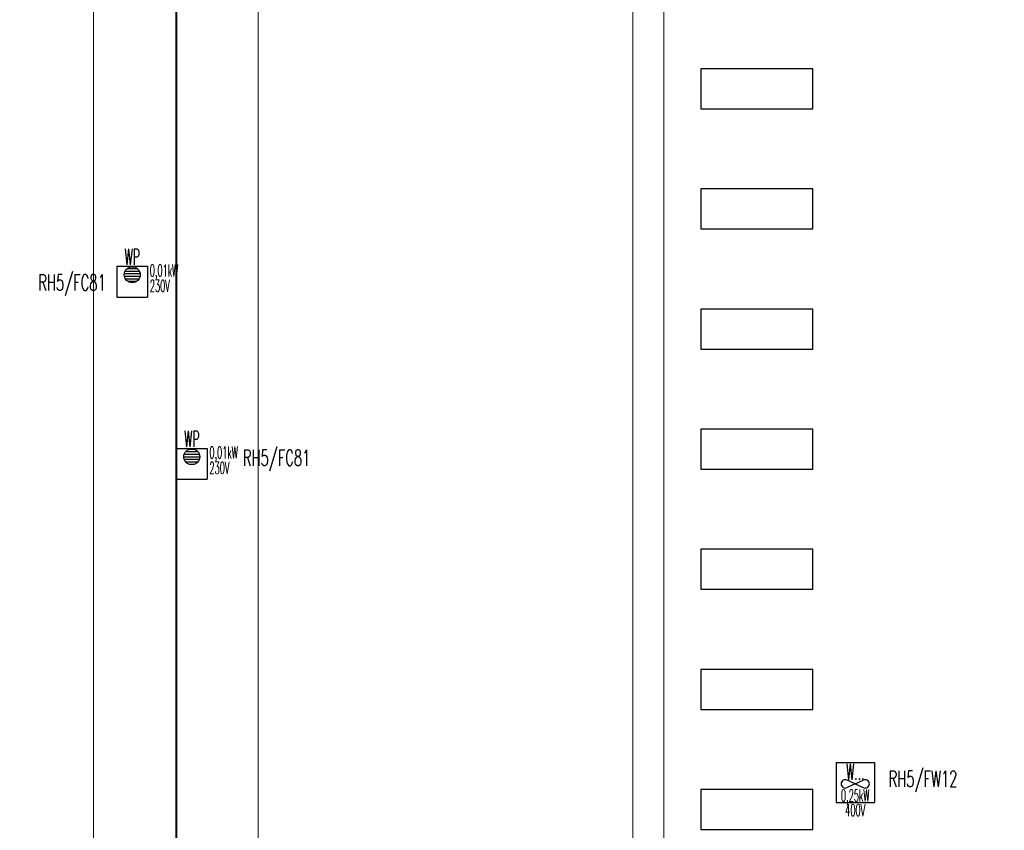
# Model space of a CAD drawing. Header units: millimetres. Extents: x -7955266 to 72030, y -46136 to 9299934.
# Tile 107 of 203: x -5105327 to -5080729, y 6476407 to 6496655. Entities that reach past the tile are written whole.
import ezdxf
from ezdxf.enums import TextEntityAlignment as Align

# ---------------------------------------------------------------- set-up
doc = ezdxf.new("R2010")
doc.units = ezdxf.units.MM
doc.header["$LTSCALE"] = 10
for name, color, linetype, lineweight in [('!XREF', 8, 'Continuous', 5), ('BMS_urzadzenia_nr_obw_magistrala', 140, 'Continuous', 13), ('BMS_urzadzenia_WE_WY', 30, 'Continuous', 20), ('IE_ATRYBUTY_ BLOCK_1', 7, 'Continuous', 25), ('IE_ATRYBUTY_ BLOCK_2', 7, 'Continuous', 18), ('IE_urzadzenia', 30, 'Continuous', 25), ('IE_urzadzenia_nr_obw', 94, 'Continuous', 20), ('IE_zwody', 140, 'Continuous', 40), ('QS Wavin', 94, 'Continuous', 30), ('XREF_E_PRZ24002_rzut dachu$0$0-DACH-ISTN', 8, 'Continuous', 5), ('XREF_E_PRZ24002_rzut dachu$0$DO-HALA-WYMIAR', 8, 'Continuous', 5)]:
    doc.layers.add(name, color=color, linetype=linetype, lineweight=lineweight)
doc.styles.add('ROMANS', font='romans.shx', dxfattribs={"width": 0.8})
doc.styles.add('XREF_E_PRZ24002_rzut dachu$0$CP_ATTR', font='ROMANS.SHX')
doc.styles.add('XREF_E_PRZ24002_rzut dachu$0$ROMANS', font='romans.shx', dxfattribs={"width": 0.8})
doc.dimstyles.new('XREF_E_PRZ24002_rzut dachu$0$STANDARD', dxfattribs={"dimscale": 1.4, "dimtxt": 21, "dimasz": 0.5, "dimexe": 0.2, "dimexo": 0.1, "dimgap": 6, "dimtad": 1, "dimdec": 1, "dimrnd": 0.5, "dimzin": 12, "dimdsep": 46, "dimtxsty": 'XREF_E_PRZ24002_rzut dachu$0$ROMANS', "dimblk1": 'XREF_E_PRZ24002_rzut dachu$0$Q', "dimblk2": 'XREF_E_PRZ24002_rzut dachu$0$Q', "dimsah": 1, "dimcen": 0.5, "dimse1": 1, "dimse2": 1, "dimclrd": 8, "dimclre": 8, "dimclrt": 7, "dimadec": 0, "dimazin": 0, "dimtfac": 1, "dimtdec": 1, "dimtix": 1, "dimtmove": 2, "dimatfit": 3, "dimldrblk": 'XREF_E_PRZ24002_rzut dachu$0$Q', "dimfxl": 1, "dimtolj": 1, "dimtzin": 12, "dimarcsym": 0})

# ---------------------------------------------------------------- blocks, each defined once
blk = doc.blocks.new('XREF_E_PRZ24002_rzut dachu$0$Q')
for p, q in [((10.60660171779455, 10.60660171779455), (-10.60660171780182, -10.60660171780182)), ((0, 19.99999999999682), (0, -20.00000000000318))]:
    blk.add_line(p, q)
blk = doc.blocks.new('*D268')
at = {"layer": 'XREF_E_PRZ24002_rzut dachu$0$DO-HALA-WYMIAR', "color": 8, "lineweight": -2, "transparency": 16777216}
blk.add_line((-268247.3739348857, 250493.3302932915), (-268247.3739348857, 259039.3301437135), dxfattribs=at)
at = {"layer": 'XREF_E_PRZ24002_rzut dachu$0$DO-HALA-WYMIAR', "color": 8, "linetype": 'ByBlock', "lineweight": -2, "transparency": 16777216}
for p, rotation in [((-268247.3739348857, 259040.3301437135), 90), ((-268247.3739348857, 250492.3302932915), 270)]:
    blk.add_blockref('XREF_E_PRZ24002_rzut dachu$0$Q', p, dxfattribs=dict(at, rotation=rotation))
at = {"layer": 'XREF_E_PRZ24002_rzut dachu$0$DO-HALA-WYMIAR', "color": 7, "transparency": 16777216, "insert": (-268280.3739348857, 254766.3302185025), "char_height": 42, "attachment_point": 5, "rotation": 90, "style": 'XREF_E_PRZ24002_rzut dachu$0$ROMANS'}
blk.add_mtext('\\A1;8548', dxfattribs=at)
blk = doc.blocks.new('*D298')
at = {"layer": 'XREF_E_PRZ24002_rzut dachu$0$DO-HALA-WYMIAR', "color": 8, "lineweight": -2, "transparency": 16777216}
blk.add_line((-268658.6133201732, 250444.3302932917), (-268658.6133201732, 266387.3303795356), dxfattribs=at)
at = {"layer": 'XREF_E_PRZ24002_rzut dachu$0$DO-HALA-WYMIAR', "color": 8, "linetype": 'ByBlock', "lineweight": -2, "transparency": 16777216}
for p, rotation in [((-268658.6133201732, 266388.3303795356), 90), ((-268658.6133201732, 250443.3302932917), 270)]:
    blk.add_blockref('XREF_E_PRZ24002_rzut dachu$0$Q', p, dxfattribs=dict(at, rotation=rotation))
at = {"layer": 'XREF_E_PRZ24002_rzut dachu$0$DO-HALA-WYMIAR', "color": 7, "transparency": 16777216, "insert": (-268691.6133201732, 258415.8303364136), "char_height": 42, "attachment_point": 5, "rotation": 90, "style": 'XREF_E_PRZ24002_rzut dachu$0$ROMANS'}
blk.add_mtext('\\A1;15945', dxfattribs=at)
blk = doc.blocks.new('*D370')
at = {"layer": 'XREF_E_PRZ24002_rzut dachu$0$DO-HALA-WYMIAR', "color": 8, "lineweight": -2, "transparency": 16777216}
blk.add_line((-267234.4612399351, 251181.330293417), (-267234.4612399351, 258579.3302132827), dxfattribs=at)
at = {"layer": 'XREF_E_PRZ24002_rzut dachu$0$DO-HALA-WYMIAR', "color": 8, "linetype": 'ByBlock', "lineweight": -2, "transparency": 16777216}
for p, rotation in [((-267234.4612399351, 258580.3302132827), 90), ((-267234.4612399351, 251180.330293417), 270)]:
    blk.add_blockref('XREF_E_PRZ24002_rzut dachu$0$Q', p, dxfattribs=dict(at, rotation=rotation))
at = {"layer": 'XREF_E_PRZ24002_rzut dachu$0$DO-HALA-WYMIAR', "color": 7, "transparency": 16777216, "insert": (-267267.4612399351, 254880.3302533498), "char_height": 42, "attachment_point": 5, "rotation": 90, "style": 'XREF_E_PRZ24002_rzut dachu$0$ROMANS'}
blk.add_mtext('\\A1;7400', dxfattribs=at)
blk = doc.blocks.new('*D371')
at = {"layer": 'XREF_E_PRZ24002_rzut dachu$0$DO-HALA-WYMIAR', "color": 8, "lineweight": -2, "transparency": 16777216}
blk.add_line((-267311.9354541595, 251173.330293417), (-267311.9354541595, 258587.3302132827), dxfattribs=at)
at = {"layer": 'XREF_E_PRZ24002_rzut dachu$0$DO-HALA-WYMIAR', "color": 8, "linetype": 'ByBlock', "lineweight": -2, "transparency": 16777216}
for p, rotation in [((-267311.9354541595, 258588.3302132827), 90), ((-267311.9354541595, 251172.330293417), 270)]:
    blk.add_blockref('XREF_E_PRZ24002_rzut dachu$0$Q', p, dxfattribs=dict(at, rotation=rotation))
at = {"layer": 'XREF_E_PRZ24002_rzut dachu$0$DO-HALA-WYMIAR', "color": 7, "transparency": 16777216, "insert": (-267344.9354541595, 254880.3302533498), "char_height": 42, "attachment_point": 5, "rotation": 90, "style": 'XREF_E_PRZ24002_rzut dachu$0$ROMANS'}
blk.add_mtext('\\A1;7416', dxfattribs=at)
blk = doc.blocks.new('urzadzenie_wpust dachowy')
h = blk.add_hatch()
h.set_pattern_fill('ANSI31', color=256, scale=10, angle=315, style=0)
h.set_pattern_definition([(0, (2.509104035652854e-14, -297.4502871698), (1.06581410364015e-14, 31.75), [])])
edge = h.paths.add_edge_path()
edge.add_arc((-0.6406207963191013, -104.321014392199), 100, 0, 360)
for p, q in [((-191.9349323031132, 0), (191.9349323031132, 0)), ((-191.9349323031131, 0), (-191.9349323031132, -384)), ((191.9349323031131, 0), (191.9349323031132, -384)), ((-191.9349323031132, -384), (191.9349323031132, -384))]:
    blk.add_line(p, q)
blk.add_circle((-0.6406207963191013, -104.321014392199), 100)
at = {"layer": 'BMS_urzadzenia_nr_obw_magistrala', "style": 'ROMANS', "width": 0.5, "flags": 8}
blk.add_attdef('ADR_BMS', (238.6098668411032, -152.5362144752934), '', height=150, dxfattribs=at)
at = {"layer": 'BMS_urzadzenia_WE_WY', "style": 'ROMANS', "width": 0.5, "flags": 8}
blk.add_attdef('BMS_WE_WY', (238.6098668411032, -357.6282089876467), '', height=150, dxfattribs=at)
at = {"layer": 'IE_ATRYBUTY_ BLOCK_1', "style": 'ROMANS', "width": 0.5, "flags": 8}
blk.add_attdef('TYP', text='', height=200, dxfattribs=at).set_placement((-0.6406207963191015, 17.75583003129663), align=Align.CENTER)
at = {"layer": 'IE_ATRYBUTY_ BLOCK_2', "style": 'ROMANS', "width": 0.5, "flags": 8}
for tag, p in [('OPIS1', (-0.6406207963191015, -365.7651066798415)), ('OPIS2', (-0.6406207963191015, -758.8136129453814))]:
    blk.add_attdef(tag, text='', height=150, dxfattribs=at).set_placement(p, align=Align.CENTER)
at = {"layer": 'IE_urzadzenia_nr_obw', "style": 'ROMANS', "width": 0.5, "flags": 8}
blk.add_attdef('NR_OBW', text='', height=150, dxfattribs=at).set_placement((-0.640620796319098, -569.9949141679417), align=Align.CENTER)
blk = doc.blocks.new('urzadzenie_wentylator')
for p, q in [((-239.9186653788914, 0), (239.9186653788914, 0)), ((-239.9186653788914, 0), (-239.9186653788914, -499.9999999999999)), ((239.9186653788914, 0), (239.9186653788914, -499.9999999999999)), ((-2.131628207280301e-13, -265.5465206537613), (-99.01760273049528, -218.4703553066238)), ((0, -265.5465206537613), (99.01760273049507, -218.4703553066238)), ((-2.131628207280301e-13, -265.5465206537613), (-99.01760273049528, -312.6226860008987)), ((0, -265.5465206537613), (99.01760273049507, -312.6226860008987)), ((-239.9186653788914, -499.9999999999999), (239.9186653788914, -499.9999999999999))]:
    blk.add_line(p, q)
for centre, start, end in [((-122.2038704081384, -267.2391669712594), 64.57207661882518, 178.2037522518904), ((122.2038704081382, -267.2391669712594), 1.796247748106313, 115.4279233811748), ((-122.2038704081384, -263.8538743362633), 181.7962477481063, 295.4279233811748), ((122.2038704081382, -263.8538743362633), 244.5720766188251, 358.2037522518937)]:
    blk.add_arc(centre, 54, start, end)
at = {"layer": 'BMS_urzadzenia_nr_obw_magistrala', "style": 'ROMANS', "width": 0.5, "flags": 8}
blk.add_attdef('ADR_BMS', (289.0310141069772, -361.7177820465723), '', height=150, dxfattribs=at)
at = {"layer": 'BMS_urzadzenia_WE_WY', "style": 'ROMANS', "width": 0.5, "flags": 8}
blk.add_attdef('BMS_WE_WY', (289.0310141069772, -566.8097765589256), '', height=150, dxfattribs=at)
at = {"layer": 'IE_ATRYBUTY_ BLOCK_1', "style": 'ROMANS', "width": 0.5, "flags": 8}
blk.add_attdef('TYP', text='', height=200, dxfattribs=at).set_placement((2.842170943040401e-14, -216.7716693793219), align=Align.CENTER)
at = {"layer": 'IE_ATRYBUTY_ BLOCK_2', "style": 'ROMANS', "width": 0.5, "flags": 8}
for tag, p in [('OPIS2', (-0.3332877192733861, -484.4620548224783)), ('OPIS1', (-0.3332877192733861, -667.7475234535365))]:
    blk.add_attdef(tag, text='', height=150, dxfattribs=at).set_placement(p, align=Align.CENTER)
at = {"layer": 'IE_urzadzenia_nr_obw', "style": 'ROMANS', "width": 0.5, "flags": 8}
blk.add_attdef('NR_OBW', (289.0310141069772, -175.727116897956), '', height=150, dxfattribs=at)
blk = doc.blocks.new('G$C4A87D2E6')
at = {"layer": 'QS Wavin', "color": 1}
for points in [[(-8651.498626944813, -13885.99983319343), (-8651.498626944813, -13785.99983319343), (-8931.498626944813, -13785.99983319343), (-8931.498626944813, -13885.99983319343)], [(-8651.498626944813, -14185.99983319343), (-8651.498626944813, -14085.99983319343), (-8931.498626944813, -14085.99983319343), (-8931.498626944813, -14185.99983319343)], [(-8651.498626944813, -14485.99983319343), (-8651.498626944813, -14385.99983319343), (-8931.498626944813, -14385.99983319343), (-8931.498626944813, -14485.99983319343)], [(-8651.498626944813, -14785.99983319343), (-8651.498626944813, -14685.99983319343), (-8931.498626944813, -14685.99983319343), (-8931.498626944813, -14785.99983319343)], [(-8651.498626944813, -15085.99983319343), (-8651.498626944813, -14985.99983319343), (-8931.498626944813, -14985.99983319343), (-8931.498626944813, -15085.99983319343)], [(-8651.498626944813, -15385.99983319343), (-8651.498626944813, -15285.99983319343), (-8931.498626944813, -15285.99983319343), (-8931.498626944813, -15385.99983319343)], [(-8651.498626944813, -15685.99983319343), (-8651.498626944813, -15585.99983319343), (-8931.498626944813, -15585.99983319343), (-8931.498626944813, -15685.99983319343)]]:
    blk.add_lwpolyline(points, close=True, dxfattribs=at)
blk = doc.blocks.new('XREF_E_PRZ24002_rzut dachu')
at = {"layer": 'XREF_E_PRZ24002_rzut dachu$0$0-DACH-ISTN', "linetype": 'ByBlock', "style": 'XREF_E_PRZ24002_rzut dachu$0$CP_ATTR', "flags": 9}
for tag, p, height, width in [('ARTICLE', (-279398.180961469, 267206.1877945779), 0.01000000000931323, 2.430115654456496), ('OTHER', (-279398.180961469, 267206.1877945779), 0.01000000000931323, 2.430115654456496), ('PRODUCER', (-279398.180961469, 267206.1877945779), 0.01000000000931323, 2.430115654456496), ('PRODUCT-TYPE', (-279398.180961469, 267206.1877945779), 0.01000000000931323, 2.430115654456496), ('FLOW', (-279398.180961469, 267206.1877945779), 0.01000000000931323, 2.430115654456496), ('NAME', (-279398.180961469, 267206.1877945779), 0.01000000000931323, 2.430115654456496), ('ARTICLE', (-279644.0530858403, 267204.1877945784), 0.01000000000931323, 3.078589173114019), ('OTHER', (-279644.0530858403, 267204.1877945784), 0.01000000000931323, 3.078589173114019), ('PRODUCER', (-279644.0530858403, 267204.1877945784), 0.01000000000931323, 3.078589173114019), ('PRODUCT-TYPE', (-279644.0530858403, 267204.1877945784), 0.01000000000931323, 3.078589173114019), ('FLOW', (-279644.0530858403, 267204.1877945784), 0.01000000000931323, 3.078589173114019), ('NAME', (-279644.0530858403, 267204.1877945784), 0.01000000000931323, 3.078589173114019), ('ARTICLE', (-279880.8174823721, 267079.3296396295), 0.01000000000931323, 0.5206439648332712), ('OTHER', (-279880.8174823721, 267079.3296396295), 0.01000000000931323, 0.5206439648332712), ('PRODUCER', (-279880.8174823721, 267079.3296396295), 0.01000000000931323, 0.5206439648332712), ('PRODUCT-TYPE', (-279880.8174823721, 267079.3296396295), 0.01000000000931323, 0.5206439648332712), ('FLOW', (-279880.8174823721, 267079.3296396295), 0.01000000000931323, 0.5206439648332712), ('NAME', (-279880.8174823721, 267079.3296396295), 0.01000000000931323, 0.5206439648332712), ('ARTICLE', (-279828.7530858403, 267079.3296396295), 0.0001000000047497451, 0.9999999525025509), ('OTHER', (-279828.7530858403, 267079.3296396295), 0.0001000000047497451, 0.9999999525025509), ('NAME', (-279828.7530858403, 267079.3296396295), 0.0001000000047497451, 0.9999999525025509), ('PRODUCER', (-279828.7530858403, 267079.3296396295), 0.0001000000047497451, 0.9999999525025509), ('PRODUCT-TYPE', (-279828.7530858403, 267079.3296396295), 0.0001000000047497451, 0.9999999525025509), ('FLOW', (-279828.7530858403, 267079.3296396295), 0.0001000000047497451, 0.9999999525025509), ('ARTICLE', (-279558.1809614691, 266590.1117869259), 0.0001000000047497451, 0.9999999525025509), ('NAME', (-279558.1809614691, 266590.1117869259), 0.0001000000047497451, 0.9999999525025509), ('PRODUCER', (-279558.1809614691, 266590.1117869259), 0.0001000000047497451, 0.9999999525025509), ('PRODUCT-TYPE', (-279558.1809614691, 266590.1117869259), 0.0001000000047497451, 0.9999999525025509), ('FLOW', (-279558.1809614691, 266590.1117869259), 0.0001000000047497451, 0.9999999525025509), ('OTHER', (-279558.1809614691, 266590.1117869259), 0.0001000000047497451, 0.9999999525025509), ('ARTICLE', (-280739.2665486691, 251288.9125331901), 0.0001000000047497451, 0.9999999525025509), ('OTHER', (-280739.2665486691, 251288.9125331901), 0.0001000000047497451, 0.9999999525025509), ('NAME', (-280739.2665486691, 251288.9125331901), 0.0001000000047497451, 0.9999999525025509), ('PRODUCER', (-280739.2665486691, 251288.9125331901), 0.0001000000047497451, 0.9999999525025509), ('PRODUCT-TYPE', (-280739.2665486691, 251288.9125331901), 0.0001000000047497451, 0.9999999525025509), ('FLOW', (-280739.2665486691, 251288.9125331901), 0.0001000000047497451, 0.9999999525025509), ('ARTICLE', (-280605.6504863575, 251288.9125333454), 0.0001000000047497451, 0.9999999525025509), ('OTHER', (-280605.6504863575, 251288.9125333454), 0.0001000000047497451, 0.9999999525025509), ('PRODUCER', (-280605.6504863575, 251288.9125333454), 0.0001000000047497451, 0.9999999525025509), ('PRODUCT-TYPE', (-280605.6504863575, 251288.9125333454), 0.0001000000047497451, 0.9999999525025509), ('FLOW', (-280605.6504863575, 251288.9125333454), 0.0001000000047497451, 0.9999999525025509), ('NAME', (-280605.6504863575, 251288.9125333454), 0.0001000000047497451, 0.9999999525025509), ('ARTICLE', (-279957.3813551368, 251288.9125333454), 0.0001000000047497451, 0.9999999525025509), ('OTHER', (-279957.3813551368, 251288.9125333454), 0.0001000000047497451, 0.9999999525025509), ('PRODUCER', (-279957.3813551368, 251288.9125333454), 0.0001000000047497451, 0.9999999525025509), ('PRODUCT-TYPE', (-279957.3813551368, 251288.9125333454), 0.0001000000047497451, 0.9999999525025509), ('FLOW', (-279957.3813551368, 251288.9125333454), 0.0001000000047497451, 0.9999999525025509), ('NAME', (-279957.3813551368, 251288.9125333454), 0.0001000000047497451, 0.9999999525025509)]:
    blk.add_attdef(tag, p, '', height=height, dxfattribs=dict(at, width=width))
for tag, p, height, rotation, width in [('PRODUCT-TYPE', (-279015.1693957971, 267206.1877945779), 0.0001000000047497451, 180, 0.9999999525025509), ('PRODUCER', (-279015.1693957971, 267206.1877945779), 0.0001000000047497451, 180, 0.9999999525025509), ('ARTICLE', (-279015.1693957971, 267206.1877945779), 0.0001000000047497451, 180, 0.9999999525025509), ('OTHER', (-279015.1693957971, 267206.1877945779), 0.0001000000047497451, 180, 0.9999999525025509), ('FLOW', (-279015.1693957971, 267206.1877945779), 0.0001000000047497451, 180, 0.9999999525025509), ('NAME', (-279015.1693957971, 267206.1877945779), 0.0001000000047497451, 180, 0.9999999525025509), ('PRODUCT-TYPE', (-278926.2246551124, 267206.1877945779), 0.01500000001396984, 180, 0.5929649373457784), ('PRODUCER', (-278926.2246551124, 267206.1877945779), 0.01500000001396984, 180, 0.5929649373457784), ('ARTICLE', (-278926.2246551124, 267206.1877945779), 0.01500000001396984, 180, 0.5929649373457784), ('OTHER', (-278926.2246551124, 267206.1877945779), 0.01500000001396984, 180, 0.5929649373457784), ('FLOW', (-278926.2246551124, 267206.1877945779), 0.01500000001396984, 180, 0.5929649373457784), ('NAME', (-278926.2246551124, 267206.1877945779), 0.01500000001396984, 180, 0.5929649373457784), ('PRODUCT-TYPE', (-279196.1941682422, 267204.1877945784), 0.0001000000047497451, 180, 0.9999999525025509), ('PRODUCER', (-279196.1941682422, 267204.1877945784), 0.0001000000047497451, 180, 0.9999999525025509), ('ARTICLE', (-279196.1941682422, 267204.1877945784), 0.0001000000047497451, 180, 0.9999999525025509), ('OTHER', (-279196.1941682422, 267204.1877945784), 0.0001000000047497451, 180, 0.9999999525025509), ('FLOW', (-279196.1941682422, 267204.1877945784), 0.0001000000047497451, 180, 0.9999999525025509), ('NAME', (-279196.1941682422, 267204.1877945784), 0.0001000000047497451, 180, 0.9999999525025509), ('PRODUCT-TYPE', (-279109.0746550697, 267204.1877945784), 0.01500000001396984, 180, 0.580796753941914), ('PRODUCER', (-279109.0746550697, 267204.1877945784), 0.01500000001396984, 180, 0.580796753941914), ('ARTICLE', (-279109.0746550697, 267204.1877945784), 0.01500000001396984, 180, 0.580796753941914), ('OTHER', (-279109.0746550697, 267204.1877945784), 0.01500000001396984, 180, 0.580796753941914), ('FLOW', (-279109.0746550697, 267204.1877945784), 0.01500000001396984, 180, 0.580796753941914), ('NAME', (-279109.0746550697, 267204.1877945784), 0.01500000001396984, 180, 0.580796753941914), ('PRODUCT-TYPE', (-281440.062336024, 251297.5069951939), 9.999998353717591e-05, 135, 1.000000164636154), ('PRODUCER', (-281440.062336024, 251297.5069951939), 9.999998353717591e-05, 135, 1.000000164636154), ('ARTICLE', (-281440.062336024, 251297.5069951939), 9.999998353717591e-05, 135, 1.000000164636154), ('OTHER', (-281440.062336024, 251297.5069951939), 9.999998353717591e-05, 135, 1.000000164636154), ('FLOW', (-281440.062336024, 251297.5069951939), 9.999998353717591e-05, 135, 1.000000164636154), ('NAME', (-281440.062336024, 251297.5069951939), 9.999998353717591e-05, 135, 1.000000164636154), ('PRODUCT-TYPE', (-281343.2630320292, 251313.1625331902), 0.0001000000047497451, 180, 0.9999999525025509), ('PRODUCER', (-281343.2630320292, 251313.1625331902), 0.0001000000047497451, 180, 0.9999999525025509), ('ARTICLE', (-281343.2630320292, 251313.1625331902), 0.0001000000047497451, 180, 0.9999999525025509), ('OTHER', (-281343.2630320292, 251313.1625331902), 0.0001000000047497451, 180, 0.9999999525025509), ('NAME', (-281343.2630320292, 251313.1625331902), 0.0001000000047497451, 180, 0.9999999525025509), ('FLOW', (-281343.2630320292, 251313.1625331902), 0.0001000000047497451, 180, 0.9999999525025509), ('ARTICLE', (-281411.2902044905, 251268.7348636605), 9.999998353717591e-05, 315, 1.000000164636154), ('NAME', (-281411.2902044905, 251268.7348636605), 9.999998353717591e-05, 315, 1.000000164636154), ('PRODUCER', (-281411.2902044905, 251268.7348636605), 9.999998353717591e-05, 315, 1.000000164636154), ('PRODUCT-TYPE', (-281411.2902044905, 251268.7348636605), 9.999998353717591e-05, 315, 1.000000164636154), ('FLOW', (-281411.2902044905, 251268.7348636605), 9.999998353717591e-05, 315, 1.000000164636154), ('OTHER', (-281411.2902044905, 251268.7348636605), 9.999998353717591e-05, 315, 1.000000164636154), ('PRODUCT-TYPE', (-281127.8785464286, 251288.9125331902), 0.0001000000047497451, 180, 0.9999999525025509), ('PRODUCER', (-281127.8785464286, 251288.9125331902), 0.0001000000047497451, 180, 0.9999999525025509), ('ARTICLE', (-281127.8785464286, 251288.9125331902), 0.0001000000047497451, 180, 0.9999999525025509), ('OTHER', (-281127.8785464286, 251288.9125331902), 0.0001000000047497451, 180, 0.9999999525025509), ('NAME', (-281127.8785464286, 251288.9125331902), 0.0001000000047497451, 180, 0.9999999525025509), ('FLOW', (-281127.8785464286, 251288.9125331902), 0.0001000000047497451, 180, 0.9999999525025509)]:
    blk.add_attdef(tag, p, '', height=height, rotation=rotation, dxfattribs=dict(at, width=width))
at = {"layer": 'XREF_E_PRZ24002_rzut dachu$0$0-DACH-ISTN', "linetype": 'ByBlock', "style": 'XREF_E_PRZ24002_rzut dachu$0$CP_ATTR', "text_generation_flag": 4, "width": 0.9999999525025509, "flags": 9}
for tag, p, rotation in [('PRODUCT-TYPE', (-279463.180961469, 267141.1877945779), 90), ('PRODUCER', (-279463.180961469, 267141.1877945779), 90), ('ARTICLE', (-279463.180961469, 267141.1877945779), 90), ('OTHER', (-279463.180961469, 267141.1877945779), 90), ('NAME', (-279463.180961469, 267141.1877945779), 90), ('FLOW', (-279463.180961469, 267141.1877945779), 90), ('PRODUCT-TYPE', (-281127.8785464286, 251288.9125331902), 180), ('PRODUCER', (-281127.8785464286, 251288.9125331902), 180), ('ARTICLE', (-281127.8785464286, 251288.9125331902), 180), ('OTHER', (-281127.8785464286, 251288.9125331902), 180), ('NAME', (-281127.8785464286, 251288.9125331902), 180), ('FLOW', (-281127.8785464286, 251288.9125331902), 180)]:
    blk.add_attdef(tag, p, '', height=0.0001000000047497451, rotation=rotation, dxfattribs=at)
at = {"layer": 'XREF_E_PRZ24002_rzut dachu$0$0-DACH-ISTN', "linetype": 'ByBlock', "style": 'XREF_E_PRZ24002_rzut dachu$0$CP_ATTR', "flags": 9}
for tag, p, height, rotation in [('PRODUCT-TYPE', (-279586.6821856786, 266526.1853309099), 0.002500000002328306, 180), ('PRODUCER', (-279586.6821856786, 266526.1853309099), 0.002500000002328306, 180), ('ARTICLE', (-279586.6821856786, 266526.1853309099), 0.002500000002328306, 180), ('OTHER', (-279586.6821856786, 266526.1853309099), 0.002500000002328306, 180), ('FLOW', (-279586.6821856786, 266526.1853309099), 0.002500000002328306, 180), ('NAME', (-279586.6821856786, 266526.1853309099), 0.002500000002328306, 180), ('ARTICLE', (-281440.062336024, 251297.5069951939), 0.0001, 315), ('NAME', (-281440.062336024, 251297.5069951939), 0.0001, 315), ('PRODUCER', (-281440.062336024, 251297.5069951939), 0.0001, 315), ('PRODUCT-TYPE', (-281440.062336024, 251297.5069951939), 0.0001, 315), ('FLOW', (-281440.062336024, 251297.5069951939), 0.0001, 315), ('OTHER', (-281440.062336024, 251297.5069951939), 0.0001, 315), ('PRODUCT-TYPE', (-281117.0976194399, 251288.9125331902), 0.0001, 180), ('PRODUCER', (-281117.0976194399, 251288.9125331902), 0.0001, 180), ('ARTICLE', (-281117.0976194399, 251288.9125331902), 0.0001, 180), ('OTHER', (-281117.0976194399, 251288.9125331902), 0.0001, 180), ('FLOW', (-281117.0976194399, 251288.9125331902), 0.0001, 180), ('NAME', (-281117.0976194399, 251288.9125331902), 0.0001, 180), ('PRODUCT-TYPE', (-280739.2665486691, 251288.9125331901), 0.0001, 180), ('PRODUCER', (-280739.2665486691, 251288.9125331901), 0.0001, 180), ('ARTICLE', (-280739.2665486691, 251288.9125331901), 0.0001, 180), ('OTHER', (-280739.2665486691, 251288.9125331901), 0.0001, 180), ('FLOW', (-280739.2665486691, 251288.9125331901), 0.0001, 180), ('NAME', (-280739.2665486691, 251288.9125331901), 0.0001, 180), ('PRODUCT-TYPE', (-279957.3813551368, 251288.9125333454), 0.0001, 180), ('PRODUCER', (-279957.3813551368, 251288.9125333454), 0.0001, 180), ('ARTICLE', (-279957.3813551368, 251288.9125333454), 0.0001, 180), ('OTHER', (-279957.3813551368, 251288.9125333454), 0.0001, 180), ('FLOW', (-279957.3813551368, 251288.9125333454), 0.0001, 180), ('NAME', (-279957.3813551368, 251288.9125333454), 0.0001, 180)]:
    blk.add_attdef(tag, p, '', height=height, rotation=rotation, dxfattribs=at)
at = {"layer": 'XREF_E_PRZ24002_rzut dachu$0$0-DACH-ISTN', "linetype": 'ByBlock', "style": 'XREF_E_PRZ24002_rzut dachu$0$CP_ATTR'}
for tag, p, height, flags in [('VAL', (-281520.0315226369, 251451.2538443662), 5e-05, 1), ('NAME', (-281520.0315226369, 251451.2537995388), 5e-05, 1), ('FLOW', (-281520.031525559, 251451.2537610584), 5e-05, 1), ('CHARACTER', (-281520.031525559, 251451.2537214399), 5e-05, 1), ('TEMPERATURE', (-281520.031525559, 251451.253674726), 5e-05, 1), ('NUMBER', (-281520.031525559, 251451.2536351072), 5e-05, 1), ('PRODUCT-TYPE', (-281520.031525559, 251451.2535913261), 5e-05, 1), ('ORDER-NO', (-281520.031525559, 251451.2535455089), 5e-05, 1), ('H', (-281520.0313761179, 251451.2537995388), 5e-05, 1), ('PN', (-281520.0313331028, 251451.2537995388), 5e-05, 1), ('PRODUCER', (-281520.0313379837, 251451.2537610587), 5e-05, 1), ('VOLTAGE', (-281520.0312765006, 251451.253632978), 5e-05, 1), ('ARTICLE', (-281520.0312587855, 251451.2538079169), 5e-05, 1), ('WEIGHT', (-281520.0312379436, 251451.2537194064), 5e-05, 1), ('GROUP', (-281520.0312306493, 251451.2536756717), 5e-05, 1), ('POWER', (-281520.0312296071, 251451.2535403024), 5e-05, 1), ('DN', (-281520.0311316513, 251451.2535850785), 5e-05, 1), ('ARTICLE', (-281343.2630320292, 251313.1625331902), 0.0001, 9), ('NAME', (-281343.2630320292, 251313.1625331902), 0.0001, 9), ('PRODUCER', (-281343.2630320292, 251313.1625331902), 0.0001, 9), ('PRODUCT-TYPE', (-281343.2630320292, 251313.1625331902), 0.0001, 9), ('FLOW', (-281343.2630320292, 251313.1625331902), 0.0001, 9), ('OTHER', (-281343.2630320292, 251313.1625331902), 0.0001, 9), ('ARTICLE', (-281127.8785464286, 251288.9125331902), 0.0001, 9), ('OTHER', (-281127.8785464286, 251288.9125331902), 0.0001, 9), ('NAME', (-281127.8785464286, 251288.9125331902), 0.0001, 9), ('PRODUCER', (-281127.8785464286, 251288.9125331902), 0.0001, 9), ('PRODUCT-TYPE', (-281127.8785464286, 251288.9125331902), 0.0001, 9), ('FLOW', (-281127.8785464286, 251288.9125331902), 0.0001, 9), ('ARTICLE', (-280750.0474756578, 251288.9125331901), 0.0001, 9), ('OTHER', (-280750.0474756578, 251288.9125331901), 0.0001, 9), ('NAME', (-280750.0474756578, 251288.9125331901), 0.0001, 9), ('PRODUCER', (-280750.0474756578, 251288.9125331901), 0.0001, 9), ('PRODUCT-TYPE', (-280750.0474756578, 251288.9125331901), 0.0001, 9), ('FLOW', (-280750.0474756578, 251288.9125331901), 0.0001, 9), ('ARTICLE', (-280647.2665486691, 251288.9125333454), 0.0001, 9), ('OTHER', (-280647.2665486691, 251288.9125333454), 0.0001, 9), ('PRODUCER', (-280647.2665486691, 251288.9125333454), 0.0001, 9), ('PRODUCT-TYPE', (-280647.2665486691, 251288.9125333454), 0.0001, 9), ('FLOW', (-280647.2665486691, 251288.9125333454), 0.0001, 9), ('NAME', (-280647.2665486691, 251288.9125333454), 0.0001, 9), ('ARTICLE', (-281393.6125349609, 251261.4125331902), 0.0001, 9), ('OTHER', (-281393.6125349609, 251261.4125331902), 0.0001, 9), ('NAME', (-281393.6125349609, 251261.4125331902), 0.0001, 9), ('PRODUCER', (-281393.6125349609, 251261.4125331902), 0.0001, 9), ('PRODUCT-TYPE', (-281393.6125349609, 251261.4125331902), 0.0001, 9), ('FLOW', (-281393.6125349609, 251261.4125331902), 0.0001, 9), ('VAL', (-281345.5026802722, 250753.9798198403), 5e-05, 1), ('FLOW', (-281345.5026831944, 250753.9797365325), 5e-05, 1), ('CHARACTER', (-281345.5026831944, 250753.979696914), 5e-05, 1), ('TEMPERATURE', (-281345.5026831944, 250753.9796502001), 5e-05, 1), ('NUMBER', (-281345.5026831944, 250753.9796105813), 5e-05, 1), ('PRODUCT-TYPE', (-281345.5026831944, 250753.9795668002), 5e-05, 1), ('ORDER-NO', (-281345.5026831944, 250753.979520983), 5e-05, 1), ('NAME', (-281345.5026802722, 250753.9797750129), 5e-05, 1), ('H', (-281345.5025337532, 250753.9797750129), 5e-05, 1), ('PRODUCER', (-281345.5024956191, 250753.9797365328), 5e-05, 1), ('PN', (-281345.5024907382, 250753.9797750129), 5e-05, 1), ('VOLTAGE', (-281345.5024341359, 250753.9796084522), 5e-05, 1), ('ARTICLE', (-281345.5024164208, 250753.979783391), 5e-05, 1), ('WEIGHT', (-281345.502395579, 250753.9796948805), 5e-05, 1), ('GROUP', (-281345.5023882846, 250753.9796511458), 5e-05, 1), ('POWER', (-281345.5023872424, 250753.9795157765), 5e-05, 1), ('DN', (-281345.5022892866, 250753.9795605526), 5e-05, 1)]:
    blk.add_attdef(tag, p, '', height=height, dxfattribs=dict(at, flags=flags))
at = {"layer": 'XREF_E_PRZ24002_rzut dachu$0$0-DACH-ISTN', "linetype": 'ByBlock', "style": 'XREF_E_PRZ24002_rzut dachu$0$CP_ATTR', "text_generation_flag": 4, "width": 0.9999999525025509, "flags": 9}
for tag in ['ARTICLE', 'OTHER', 'NAME', 'PRODUCER', 'PRODUCT-TYPE', 'FLOW']:
    blk.add_attdef(tag, (-280739.2665486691, 251288.9125331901), '', height=0.0001000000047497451, dxfattribs=at)
at = {"layer": 'XREF_E_PRZ24002_rzut dachu$0$0-DACH-ISTN', "linetype": 'ByBlock', "style": 'XREF_E_PRZ24002_rzut dachu$0$CP_ATTR', "flags": 9}
for tag, p in [('ORDER-NO', (-280584.3265687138, 251288.164607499)), ('PRODUCER', (-280584.3261833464, 251288.1600992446)), ('GROUP', (-280584.325503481, 251288.175978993)), ('PRODUCT-TYPE', (-280584.3255588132, 251288.1688363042)), ('ARTICLE', (-280584.3252772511, 251288.172336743)), ('NUMBER', (-280584.3250538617, 251288.1795038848)), ('NAME', (-280584.3246751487, 251288.1836389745)), ('TEMPERATURE', (-280584.3145761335, 251288.183491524)), ('FLOW', (-280584.3121592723, 251288.1757186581)), ('CHARACTER', (-280584.3112939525, 251288.172636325)), ('VOLTAGE', (-280584.3065077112, 251288.1607085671)), ('POWER', (-280584.3058639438, 251288.164694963)), ('OTHER', (-280584.3046278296, 251288.179787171)), ('DN', (-280584.2994389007, 251288.1689706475)), ('PN', (-280584.2991510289, 251288.1761193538))]:
    blk.add_attdef(tag, text='', height=0.002, dxfattribs=at).set_placement(p, align=Align.MIDDLE_LEFT)
for tag, height, width, p in [('ORDER-NO', 0.001574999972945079, 1.000000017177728, (-279928.7762760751, 251288.3235417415)), ('PRODUCER', 0.00157500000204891, 0.999999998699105, (-279928.775972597, 251288.3199914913)), ('GROUP', 0.00157500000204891, 0.999999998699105, (-279928.775437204, 251288.332496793)), ('PRODUCT-TYPE', 0.00157500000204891, 0.999999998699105, (-279928.7754807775, 251288.3268719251)), ('ARTICLE', 0.00157500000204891, 0.999999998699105, (-279928.7752590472, 251288.3296285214)), ('NUMBER', 0.00157500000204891, 0.999999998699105, (-279928.7750831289, 251288.3352726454)), ('NAME', 0.00157500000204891, 0.999999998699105, (-279928.7747848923, 251288.3385290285)), ('TEMPERATURE', 0.00157500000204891, 0.999999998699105, (-279928.7668319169, 251288.338412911)), ('FLOW', 0.00157500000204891, 0.999999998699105, (-279928.7649286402, 251288.3322917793)), ('CHARACTER', 0.00157500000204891, 0.999999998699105, (-279928.7642472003, 251288.3298644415)), ('VOLTAGE', 0.00157500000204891, 0.999999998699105, (-279928.7604780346, 251288.3204713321)), ('POWER', 0.00157500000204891, 0.999999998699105, (-279928.759971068, 251288.3236106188)), ('OTHER', 0.00157500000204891, 0.999999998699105, (-279928.7589976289, 251288.335495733)), ('DN', 0.00157500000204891, 0.999999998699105, (-279928.7549113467, 251288.3269777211)), ('PN', 0.00157500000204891, 0.999999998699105, (-279928.7546846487, 251288.3326073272))]:
    blk.add_attdef(tag, text='', height=height, dxfattribs=dict(at, width=width)).set_placement(p, align=Align.MIDDLE_LEFT)
at = {"layer": 'XREF_E_PRZ24002_rzut dachu$0$DO-HALA-WYMIAR'}
for base, p1, p2, picture, middle in [((-268658.6133201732, 266388.3303795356), (-268533.0386557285, 250443.3302932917, -5.044031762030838e-06), (-268481.6826345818, 266388.3303795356, -5.044031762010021e-06), '*D298', (-268691.6133201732, 258415.8303364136)), ((-268247.3739348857, 259040.3301437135), (-268452.6825325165, 250492.3302932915, -4.907121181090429e-06), (-268452.6825028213, 259040.3301437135, -4.957381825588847e-06), '*D268', (-268280.3739348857, 254766.3302185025)), ((-267311.9354541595, 258588.3302132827, -5.04403176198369e-06), (-267237.1567974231, 251172.330293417, -5.635329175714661e-06), (-267237.1567974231, 258588.3302132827, -1.008806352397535e-05), '*D371', (-267344.9354541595, 254880.3302533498, -5.04403176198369e-06)), ((-267234.4612399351, 258580.3302132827, -5.04403176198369e-06), (-267151.6824233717, 251180.330293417, -5.04403176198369e-06), (-267151.6812110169, 258580.3302132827, -1.00880635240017e-05), '*D370', (-267267.4612399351, 254880.3302533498, -5.04403176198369e-06))]:
    dim = blk.add_linear_dim(base=base, p1=p1, p2=p2, angle=90, dimstyle='XREF_E_PRZ24002_rzut dachu$0$STANDARD', override={"dimscale": 2}, dxfattribs=at)
    dim.commit()
    dim.dimension.update_dxf_attribs({"geometry": picture, "text_midpoint": middle})

msp = doc.modelspace()

# ---------------------------------------------------------------- linework, layer by layer
at = {"layer": 'IE_zwody'}
msp.add_line((-5101420.863607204, 6541458.48589268, -3.235381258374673e-07), (-5101420.863607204, 6455617.379171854, -5.925566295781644e-07), dxfattribs=at)

# ---------------------------------------------------------------- block references
at = {"layer": '!XREF', "xscale": 10, "yscale": 10, "zscale": 10}
msp.add_blockref('XREF_E_PRZ24002_rzut dachu', (-2416894.037204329, 3950814.317905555, 5.044031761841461e-05), dxfattribs=at)
at = {"xscale": 10, "yscale": 10, "zscale": 10}
msp.add_blockref('G$C4A87D2E6', (-4998995.876775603, 6633287.620079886), dxfattribs=at)
at = {"layer": 'IE_urzadzenia'}
ref = msp.add_blockref('urzadzenie_wpust dachowy', (-5102514.410319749, 6490494.813187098), dxfattribs=dict(at, xscale=2, yscale=2, zscale=2))
ref.add_attrib('OPIS1', '0,01kW', dxfattribs={"layer": 'IE_ATRYBUTY_ BLOCK_2', "height": 300, "style": 'ROMANS', "width": 0.5, "flags": 8}).set_placement((-5101720.590494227, 6490241.818468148), align=Align.CENTER)
ref.add_attrib('OPIS2', '230V', dxfattribs={"layer": 'IE_ATRYBUTY_ BLOCK_2', "height": 300, "style": 'ROMANS', "width": 0.5, "flags": 8}).set_placement((-5101824.777362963, 6489856.976668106), align=Align.CENTER)
ref.add_attrib('TYP', 'WP', dxfattribs={"layer": 'IE_ATRYBUTY_ BLOCK_1', "height": 400, "style": 'ROMANS', "width": 0.5, "flags": 8}).set_placement((-5102515.691561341, 6490530.32484716), align=Align.CENTER)
ref = msp.add_blockref('urzadzenie_wpust dachowy', (-5101026.002370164, 6485946.611358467), dxfattribs=dict(at, xscale=2, yscale=2, zscale=2))
ref.add_attrib('OPIS1', '0,01kW', dxfattribs={"layer": 'IE_ATRYBUTY_ BLOCK_2', "height": 300, "style": 'ROMANS', "width": 0.5, "flags": 8}).set_placement((-5100232.182544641, 6485693.616639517), align=Align.CENTER)
ref.add_attrib('OPIS2', '230V', dxfattribs={"layer": 'IE_ATRYBUTY_ BLOCK_2', "height": 300, "style": 'ROMANS', "width": 0.5, "flags": 8}).set_placement((-5100336.369413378, 6485308.774839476), align=Align.CENTER)
ref.add_attrib('TYP', 'WP', dxfattribs={"layer": 'IE_ATRYBUTY_ BLOCK_1', "height": 400, "style": 'ROMANS', "width": 0.5, "flags": 8}).set_placement((-5101027.283611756, 6485982.123018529), align=Align.CENTER)
at = {"layer": 'IE_urzadzenia', "xscale": 2, "yscale": 2, "zscale": 2}
msp.add_blockref('urzadzenie_wentylator', (-5084452.969300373, 6478098.465871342), dxfattribs=at).add_auto_attribs({'TYP': 'W...', 'OPIS2': '0,25kW', 'OPIS1': '400V'})

# ---------------------------------------------------------------- texts
at = {"layer": 'IE_urzadzenia_nr_obw', "style": 'ROMANS', "width": 0.6}
for s, p in [('RH5/FC81', (-5104862.898520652, 6489890.161306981)), ('RH5/FC81', (-5099752.630491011, 6485513.572356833)), ('RH5/FW12', (-5083619.589670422, 6477494.898545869))]:
    msp.add_text(s, height=399.9999999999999, dxfattribs=at).set_placement(p)

doc.saveas('drawing.dxf')
